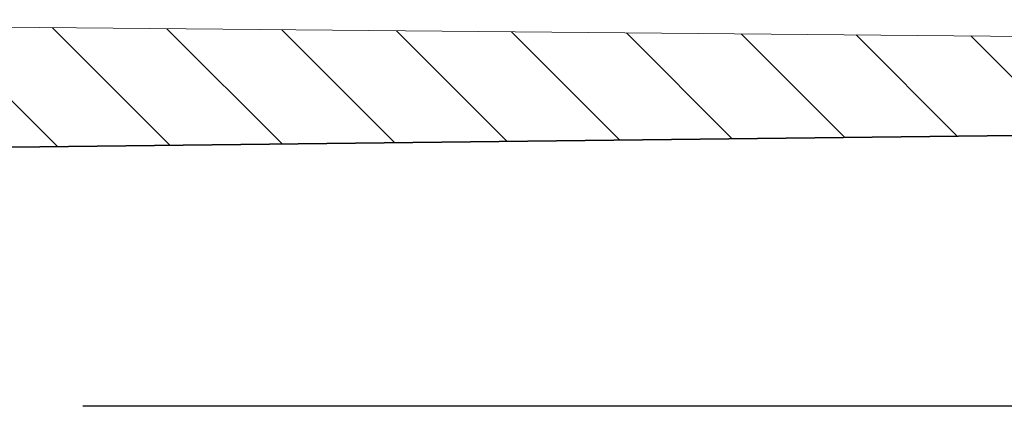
# Model space of a CAD drawing. Header units: metres. Extents: x 199581 to 207779, y 462378 to 466293.
# Tile 14 of 134: x 207320.77 to 207326.89, y 465957.59 to 465959.99. Entities that reach past the tile are written whole.
import ezdxf

# ---------------------------------------------------------------- set-up
doc = ezdxf.new("R2010")
doc.units = ezdxf.units.M
doc.linetypes.add('AL-NAP_LIJN', pattern=[15.25, 12, -1.5, 0.25, -1.5])
for name, color, linetype, lineweight in [('B-WE-GR-MAAIVELD-G-GRIJS', 253, 'GW-MAAIVELD', 13), ('N-WE-GW-MAAIVELD-GD', 90, 'GW-MAAIVELD', 35), ('N-WE-GW-ONTGRAVING-WERK-AD', 253, 'Continuous', 18), ('X-XX-AL-NAP-GD', 253, 'AL-NAP_LIJN', 25)]:
    doc.layers.add(name, color=color, linetype=linetype, lineweight=lineweight)
doc.linetypes.add('GW-MAAIVELD', pattern='A,12,[40,NLCS.SHX,S=1,R=0,X=0,Y=-0.5],12', length=24)

msp = doc.modelspace()

# ---------------------------------------------------------------- hatches: boundary and pattern name
at = {"layer": 'N-WE-GW-ONTGRAVING-WERK-AD'}
h = msp.add_hatch(dxfattribs=at)
h.set_pattern_fill('AGW-WERK_ONTGRAVEN-SO', color=256, scale=0.1, pattern_type=2)
h.set_pattern_definition([(135, (0, 0), (-0.3535533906, -0.3535533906), [])])
h.paths.add_polyline_path([(207332.9556, 465959.4443), (207333.1608, 465959.4407), (207333.1608, 465959.7907), (207328.3912, 465959.8766), (207318.1658, 465959.9693), (207307.3461, 465959.9933), (207298.1608, 465959.8585), (207298.1608, 465959.5085), (207306.0459, 465959.6242), (207307.0008, 465959.633), (207309.5624, 465959.3484), (207316.5356, 465959.3333), (207316.9108, 465958.9582), (207317.9108, 465958.7582), (207318.4108, 465958.7582), (207319.4108, 465958.9582), (207319.6429, 465959.1882), (207328.3867, 465959.2907), (207332.9564, 465959.3443)])

# ---------------------------------------------------------------- linework, layer by layer
at = {"layer": 'B-WE-GR-MAAIVELD-G-GRIJS', "flags": 128}
msp.add_lwpolyline([(207298.1608, 465959.8585), (207307.3461, 465959.9933), (207318.1658, 465959.9693), (207328.3912, 465959.8766), (207333.1608, 465959.7907)], dxfattribs=at)
at = {"layer": 'N-WE-GW-MAAIVELD-GD', "flags": 128}
msp.add_lwpolyline([(207319.6429, 465959.1882), (207328.3867, 465959.2907), (207332.9564, 465959.3443), (207332.9556, 465959.4443), (207333.1608, 465959.4407)], dxfattribs=at)
at = {"layer": 'X-XX-AL-NAP-GD', "flags": 128}
msp.add_lwpolyline([(207333.1608, 465957.5902), (207298.1608, 465957.5902)], dxfattribs=at)

doc.saveas('drawing.dxf')
